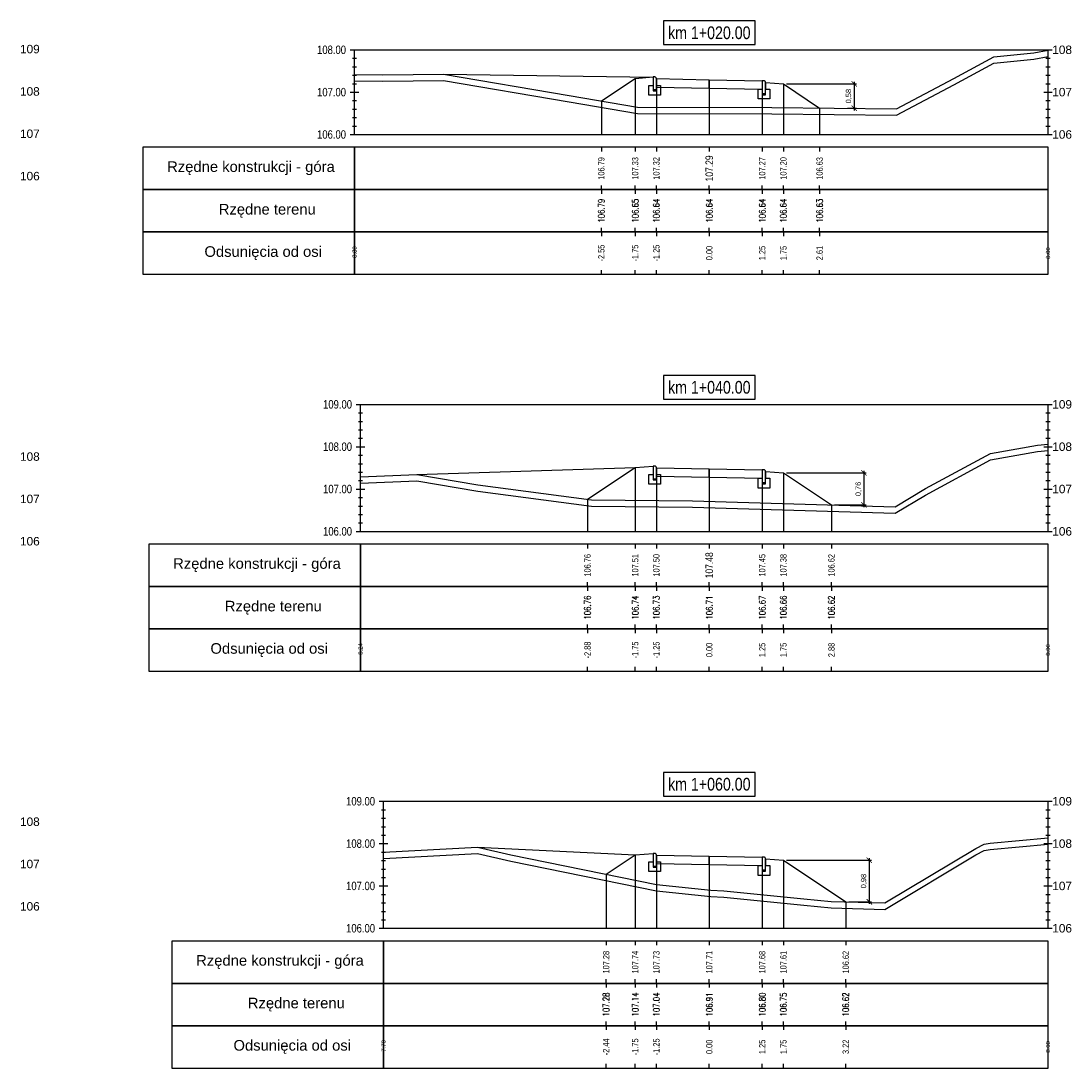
# Model space of a CAD drawing. Extents: x 7537626 to 7538805, y 5722894 to 5725486.
# Tile 51 of 90: x 7538356 to 7538381, y 5725456 to 5725481. Entities that reach past the tile are written whole.
import ezdxf

# ---------------------------------------------------------------- set-up
doc = ezdxf.new("R2010")
doc.units = 0
doc.header["$PDMODE"] = 35
doc.header["$PDSIZE"] = 0.3
for name, color, linetype in [('C-DROGI-PROFILE', 7, 'Continuous'), ('C-DROGI-PROFILE-ETYKIETY', 7, 'Continuous'), ('C-DROGI-PRZEKROJE-ETYKIETY', 7, 'Continuous'), ('C-POPRZECZKA-przekrój', 2, 'Continuous'), ('C-POPRZECZKA-widok', 1, 'Continuous')]:
    doc.layers.add(name, color=color, linetype=linetype)
for name, color, linetype, true_color in [('C-humus', 7, 'Continuous', 0x003df5), ('C-Teren', 7, 'Continuous', 0x005716), ('poprzeczki', 7, 'Continuous', 0x0000d6)]:
    doc.layers.add(name, color=color, linetype=linetype, true_color=true_color)
doc.styles.add('2mm08', font='arial.ttf', dxfattribs={"width": 0.8})
doc.styles.add('opis_50', font='arial.ttf', dxfattribs={"height": 0.125})
doc.styles.get("Standard").update_dxf_attribs({"font": 'arial.ttf'})
doc.dimstyles.new('OPIS_50', dxfattribs={"dimscale": 0.5, "dimtxt": 0.125, "dimasz": 0.25, "dimexe": 0.1, "dimexo": 0.15, "dimgap": 0.1, "dimtad": 1, "dimzin": 0, "dimtxsty": 'opis_50', "dimblk": 'ARCHTICK', "dimcen": 0.15, "dimdle": 0.1, "dimaunit": 2, "dimadec": 4, "dimazin": 0, "dimtfac": 1, "dimtmove": 0, "dimatfit": 3, "dimfxl": 1, "dimarcsym": 0})

# ---------------------------------------------------------------- blocks, each defined once
blk = doc.blocks.new('_ArchTick')
at = {"color": 0, "linetype": 'ByBlock', "const_width": 0.15}
blk.add_lwpolyline([(-0.5, -0.5), (0.5, 0.5)], dxfattribs=at)
blk = doc.blocks.new('*D87')
at = {"layer": 'Defpoints', "color": 0, "transparency": 16777216}
for p in [(7538374.261, 5725479.231), (7538375.698, 5725478.655), (7538375.935, 5725478.655)]:
    blk.add_point(p, dxfattribs=at)
at = {"layer": 'poprzeczki', "color": 0, "lineweight": -2, "transparency": 16777216}
for p, q in [((7538374.336, 5725479.231), (7538375.985, 5725479.231)), ((7538375.935, 5725479.281), (7538375.935, 5725478.605)), ((7538375.773, 5725478.655), (7538375.985, 5725478.655))]:
    blk.add_line(p, q, dxfattribs=at)
at = {"layer": 'poprzeczki', "color": 0, "lineweight": -2, "transparency": 16777216, "xscale": 0.125, "yscale": 0.125, "zscale": 0.125}
for p, rotation in [((7538375.935, 5725479.231), 90), ((7538375.935, 5725478.655), 270)]:
    blk.add_blockref('_ArchTick', p, dxfattribs=dict(at, rotation=rotation))
at = {"layer": 'poprzeczki', "color": 0, "transparency": 16777216, "insert": (7538375.809, 5725478.943), "char_height": 0.125, "attachment_point": 5, "rotation": 90, "style": 'opis_50'}
blk.add_mtext('0,58', dxfattribs=at)
blk = doc.blocks.new('*D88')
at = {"layer": 'Defpoints', "color": 0, "transparency": 16777216}
for p in [(7538374.261, 5725470.042), (7538375.396, 5725469.286), (7538376.164, 5725469.286)]:
    blk.add_point(p, dxfattribs=at)
at = {"layer": 'poprzeczki', "color": 0, "lineweight": -2, "transparency": 16777216}
for p, q in [((7538374.336, 5725470.042), (7538376.214, 5725470.042)), ((7538376.164, 5725470.092), (7538376.164, 5725469.236)), ((7538375.471, 5725469.286), (7538376.214, 5725469.286))]:
    blk.add_line(p, q, dxfattribs=at)
at = {"layer": 'poprzeczki', "color": 0, "lineweight": -2, "transparency": 16777216, "xscale": 0.125, "yscale": 0.125, "zscale": 0.125}
for p, rotation in [((7538376.164, 5725470.042), 90), ((7538376.164, 5725469.286), 270)]:
    blk.add_blockref('_ArchTick', p, dxfattribs=dict(at, rotation=rotation))
at = {"layer": 'poprzeczki', "color": 0, "transparency": 16777216, "insert": (7538376.038, 5725469.664), "char_height": 0.125, "attachment_point": 5, "rotation": 90, "style": 'opis_50'}
blk.add_mtext('0,76', dxfattribs=at)
blk = doc.blocks.new('*D89')
at = {"layer": 'Defpoints', "color": 0, "transparency": 16777216}
for p in [(7538374.261, 5725460.893), (7538375.734, 5725459.911), (7538376.29, 5725459.911)]:
    blk.add_point(p, dxfattribs=at)
at = {"layer": 'poprzeczki', "color": 0, "lineweight": -2, "transparency": 16777216}
for p, q in [((7538374.336, 5725460.893), (7538376.34, 5725460.893)), ((7538376.29, 5725460.943), (7538376.29, 5725459.861)), ((7538375.809, 5725459.911), (7538376.34, 5725459.911))]:
    blk.add_line(p, q, dxfattribs=at)
at = {"layer": 'poprzeczki', "color": 0, "lineweight": -2, "transparency": 16777216, "xscale": 0.125, "yscale": 0.125, "zscale": 0.125}
for p, rotation in [((7538376.29, 5725460.893), 90), ((7538376.29, 5725459.911), 270)]:
    blk.add_blockref('_ArchTick', p, dxfattribs=dict(at, rotation=rotation))
at = {"layer": 'poprzeczki', "color": 0, "transparency": 16777216, "insert": (7538376.165, 5725460.402), "char_height": 0.125, "attachment_point": 5, "rotation": 90, "style": 'opis_50'}
blk.add_mtext('0,98', dxfattribs=at)

msp = doc.modelspace()

# ---------------------------------------------------------------- linework, layer by layer
at = {"layer": 'C-DROGI-PROFILE', "color": 7, "linetype": 'Continuous', "lineweight": -3}
for p, q in [((7538369.961, 5725477.736), (7538369.961, 5725477.636)), ((7538370.761, 5725477.736), (7538370.761, 5725477.636)), ((7538371.261, 5725477.736), (7538371.261, 5725477.636)), ((7538372.511, 5725477.736), (7538372.511, 5725477.636)), ((7538373.761, 5725477.736), (7538373.761, 5725477.636)), ((7538374.261, 5725477.736), (7538374.261, 5725477.636)), ((7538375.117, 5725477.736), (7538375.117, 5725477.636)), ((7538369.961, 5725476.736), (7538369.961, 5725476.836)), ((7538369.961, 5725476.736), (7538369.961, 5725476.636)), ((7538370.761, 5725476.736), (7538370.761, 5725476.836)), ((7538370.761, 5725476.736), (7538370.761, 5725476.636)), ((7538371.261, 5725476.736), (7538371.261, 5725476.836)), ((7538371.261, 5725476.736), (7538371.261, 5725476.636)), ((7538372.511, 5725476.736), (7538372.511, 5725476.836)), ((7538372.511, 5725476.736), (7538372.511, 5725476.636)), ((7538373.761, 5725476.736), (7538373.761, 5725476.836)), ((7538373.761, 5725476.736), (7538373.761, 5725476.636)), ((7538374.261, 5725476.736), (7538374.261, 5725476.836)), ((7538374.261, 5725476.736), (7538374.261, 5725476.636)), ((7538375.117, 5725476.736), (7538375.117, 5725476.836)), ((7538375.117, 5725476.736), (7538375.117, 5725476.636)), ((7538369.961, 5725475.736), (7538369.961, 5725475.836)), ((7538369.961, 5725475.736), (7538369.961, 5725475.636)), ((7538370.761, 5725475.736), (7538370.761, 5725475.836)), ((7538370.761, 5725475.736), (7538370.761, 5725475.636)), ((7538371.261, 5725475.736), (7538371.261, 5725475.836)), ((7538371.261, 5725475.736), (7538371.261, 5725475.636)), ((7538372.511, 5725475.736), (7538372.511, 5725475.836)), ((7538372.511, 5725475.736), (7538372.511, 5725475.636)), ((7538373.761, 5725475.736), (7538373.761, 5725475.836)), ((7538373.761, 5725475.736), (7538373.761, 5725475.636)), ((7538374.261, 5725475.736), (7538374.261, 5725475.836)), ((7538374.261, 5725475.736), (7538374.261, 5725475.636)), ((7538375.117, 5725475.736), (7538375.117, 5725475.836)), ((7538375.117, 5725475.736), (7538375.117, 5725475.636)), ((7538369.961, 5725474.736), (7538369.961, 5725474.836)), ((7538370.761, 5725474.736), (7538370.761, 5725474.836)), ((7538371.261, 5725474.736), (7538371.261, 5725474.836)), ((7538372.511, 5725474.736), (7538372.511, 5725474.836)), ((7538373.761, 5725474.736), (7538373.761, 5725474.836)), ((7538374.261, 5725474.736), (7538374.261, 5725474.836)), ((7538375.117, 5725474.736), (7538375.117, 5725474.836)), ((7538369.634, 5725468.361), (7538369.634, 5725468.261)), ((7538370.761, 5725468.361), (7538370.761, 5725468.261)), ((7538371.261, 5725468.361), (7538371.261, 5725468.261)), ((7538372.511, 5725468.361), (7538372.511, 5725468.261)), ((7538373.761, 5725468.361), (7538373.761, 5725468.261)), ((7538374.261, 5725468.361), (7538374.261, 5725468.261)), ((7538375.396, 5725468.361), (7538375.396, 5725468.261)), ((7538369.634, 5725467.361), (7538369.634, 5725467.461)), ((7538369.634, 5725467.361), (7538369.634, 5725467.261)), ((7538370.761, 5725467.361), (7538370.761, 5725467.461)), ((7538370.761, 5725467.361), (7538370.761, 5725467.261)), ((7538371.261, 5725467.361), (7538371.261, 5725467.461)), ((7538371.261, 5725467.361), (7538371.261, 5725467.261)), ((7538372.511, 5725467.361), (7538372.511, 5725467.461)), ((7538372.511, 5725467.361), (7538372.511, 5725467.261)), ((7538373.761, 5725467.361), (7538373.761, 5725467.461)), ((7538373.761, 5725467.361), (7538373.761, 5725467.261)), ((7538374.261, 5725467.361), (7538374.261, 5725467.461)), ((7538374.261, 5725467.361), (7538374.261, 5725467.261)), ((7538375.396, 5725467.361), (7538375.396, 5725467.461)), ((7538375.396, 5725467.361), (7538375.396, 5725467.261)), ((7538369.634, 5725466.361), (7538369.634, 5725466.461)), ((7538369.634, 5725466.361), (7538369.634, 5725466.261)), ((7538370.761, 5725466.361), (7538370.761, 5725466.461)), ((7538370.761, 5725466.361), (7538370.761, 5725466.261)), ((7538371.261, 5725466.361), (7538371.261, 5725466.461)), ((7538371.261, 5725466.361), (7538371.261, 5725466.261)), ((7538372.511, 5725466.361), (7538372.511, 5725466.461)), ((7538372.511, 5725466.361), (7538372.511, 5725466.261)), ((7538373.761, 5725466.361), (7538373.761, 5725466.461)), ((7538373.761, 5725466.361), (7538373.761, 5725466.261)), ((7538374.261, 5725466.361), (7538374.261, 5725466.461)), ((7538374.261, 5725466.361), (7538374.261, 5725466.261)), ((7538375.396, 5725466.361), (7538375.396, 5725466.461)), ((7538375.396, 5725466.361), (7538375.396, 5725466.261)), ((7538369.634, 5725465.361), (7538369.634, 5725465.461)), ((7538370.761, 5725465.361), (7538370.761, 5725465.461)), ((7538371.261, 5725465.361), (7538371.261, 5725465.461)), ((7538372.511, 5725465.361), (7538372.511, 5725465.461)), ((7538373.761, 5725465.361), (7538373.761, 5725465.461)), ((7538374.261, 5725465.361), (7538374.261, 5725465.461)), ((7538375.396, 5725465.361), (7538375.396, 5725465.461)), ((7538370.074, 5725458.986), (7538370.074, 5725458.886)), ((7538370.761, 5725458.986), (7538370.761, 5725458.886)), ((7538371.261, 5725458.986), (7538371.261, 5725458.886)), ((7538372.511, 5725458.986), (7538372.511, 5725458.886)), ((7538373.761, 5725458.986), (7538373.761, 5725458.886)), ((7538374.261, 5725458.986), (7538374.261, 5725458.886)), ((7538375.734, 5725458.986), (7538375.734, 5725458.886)), ((7538370.074, 5725457.986), (7538370.074, 5725458.086)), ((7538370.761, 5725457.986), (7538370.761, 5725458.086)), ((7538371.261, 5725457.986), (7538371.261, 5725458.086)), ((7538372.511, 5725457.986), (7538372.511, 5725458.086)), ((7538373.761, 5725457.986), (7538373.761, 5725458.086)), ((7538374.261, 5725457.986), (7538374.261, 5725458.086)), ((7538375.734, 5725457.986), (7538375.734, 5725458.086)), ((7538370.074, 5725457.986), (7538370.074, 5725457.886)), ((7538370.761, 5725457.986), (7538370.761, 5725457.886)), ((7538371.261, 5725457.986), (7538371.261, 5725457.886)), ((7538372.511, 5725457.986), (7538372.511, 5725457.886)), ((7538373.761, 5725457.986), (7538373.761, 5725457.886)), ((7538374.261, 5725457.986), (7538374.261, 5725457.886)), ((7538375.734, 5725457.986), (7538375.734, 5725457.886)), ((7538370.074, 5725456.986), (7538370.074, 5725457.086)), ((7538370.761, 5725456.986), (7538370.761, 5725457.086)), ((7538371.261, 5725456.986), (7538371.261, 5725457.086)), ((7538372.511, 5725456.986), (7538372.511, 5725457.086)), ((7538373.761, 5725456.986), (7538373.761, 5725457.086)), ((7538374.261, 5725456.986), (7538374.261, 5725457.086)), ((7538375.734, 5725456.986), (7538375.734, 5725457.086)), ((7538370.074, 5725456.986), (7538370.074, 5725456.886)), ((7538370.761, 5725456.986), (7538370.761, 5725456.886)), ((7538371.261, 5725456.986), (7538371.261, 5725456.886)), ((7538372.511, 5725456.986), (7538372.511, 5725456.886)), ((7538373.761, 5725456.986), (7538373.761, 5725456.886)), ((7538374.261, 5725456.986), (7538374.261, 5725456.886)), ((7538375.734, 5725456.986), (7538375.734, 5725456.886)), ((7538370.074, 5725455.986), (7538370.074, 5725456.086)), ((7538370.761, 5725455.986), (7538370.761, 5725456.086)), ((7538371.261, 5725455.986), (7538371.261, 5725456.086)), ((7538372.511, 5725455.986), (7538372.511, 5725456.086)), ((7538373.761, 5725455.986), (7538373.761, 5725456.086)), ((7538374.261, 5725455.986), (7538374.261, 5725456.086)), ((7538375.734, 5725455.986), (7538375.734, 5725456.086))]:
    msp.add_line(p, q, dxfattribs=at)
at = {"layer": 'C-DROGI-PROFILE', "color": 1, "linetype": 'Continuous', "lineweight": -3}
for points in [[(7538364.13, 5725476.736), (7538364.13, 5725477.736), (7538359.13, 5725477.736), (7538359.13, 5725476.736)], [(7538364.13, 5725476.736), (7538380.511, 5725476.736), (7538380.511, 5725477.736), (7538364.13, 5725477.736)], [(7538364.13, 5725475.736), (7538364.13, 5725476.736), (7538359.13, 5725476.736), (7538359.13, 5725475.736)], [(7538364.13, 5725475.736), (7538380.511, 5725475.736), (7538380.511, 5725476.736), (7538364.13, 5725476.736)], [(7538364.13, 5725474.736), (7538364.13, 5725475.736), (7538359.13, 5725475.736), (7538359.13, 5725474.736)], [(7538364.13, 5725474.736), (7538380.511, 5725474.736), (7538380.511, 5725475.736), (7538364.13, 5725475.736)], [(7538364.272, 5725467.361), (7538364.272, 5725468.361), (7538359.272, 5725468.361), (7538359.272, 5725467.361)], [(7538364.272, 5725467.361), (7538380.511, 5725467.361), (7538380.511, 5725468.361), (7538364.272, 5725468.361)], [(7538364.272, 5725466.361), (7538364.272, 5725467.361), (7538359.272, 5725467.361), (7538359.272, 5725466.361)], [(7538364.272, 5725466.361), (7538380.511, 5725466.361), (7538380.511, 5725467.361), (7538364.272, 5725467.361)], [(7538364.272, 5725465.361), (7538364.272, 5725466.361), (7538359.272, 5725466.361), (7538359.272, 5725465.361)], [(7538364.272, 5725465.361), (7538380.511, 5725465.361), (7538380.511, 5725466.361), (7538364.272, 5725466.361)], [(7538364.816, 5725457.986), (7538364.816, 5725458.986), (7538359.816, 5725458.986), (7538359.816, 5725457.986)], [(7538364.816, 5725457.986), (7538380.511, 5725457.986), (7538380.511, 5725458.986), (7538364.816, 5725458.986)], [(7538364.816, 5725456.986), (7538364.816, 5725457.986), (7538359.816, 5725457.986), (7538359.816, 5725456.986)], [(7538364.816, 5725456.986), (7538380.511, 5725456.986), (7538380.511, 5725457.986), (7538364.816, 5725457.986)], [(7538364.816, 5725455.986), (7538364.816, 5725456.986), (7538359.816, 5725456.986), (7538359.816, 5725455.986)], [(7538364.816, 5725455.986), (7538380.511, 5725455.986), (7538380.511, 5725456.986), (7538364.816, 5725456.986)]]:
    msp.add_3dface(points, dxfattribs=at)
at = {"layer": 'C-DROGI-PRZEKROJE-ETYKIETY', "color": 1, "linetype": 'Continuous', "lineweight": -3}
for p, q in [((7538370.761, 5725479.362), (7538370.761, 5725478.036)), ((7538371.261, 5725479.356), (7538371.261, 5725478.036)), ((7538372.511, 5725479.331), (7538372.511, 5725478.036)), ((7538373.761, 5725479.306), (7538373.761, 5725478.036)), ((7538374.261, 5725479.232), (7538374.261, 5725478.036)), ((7538369.961, 5725478.829), (7538369.961, 5725478.036)), ((7538375.117, 5725478.662), (7538375.117, 5725478.036)), ((7538370.761, 5725470.172), (7538370.761, 5725468.661)), ((7538371.261, 5725470.166), (7538371.261, 5725468.661)), ((7538372.511, 5725470.141), (7538372.511, 5725468.661)), ((7538373.761, 5725470.116), (7538373.761, 5725468.661)), ((7538374.261, 5725470.042), (7538374.261, 5725468.661)), ((7538369.634, 5725469.421), (7538369.634, 5725468.661)), ((7538375.396, 5725469.286), (7538375.396, 5725468.661)), ((7538370.761, 5725461.023), (7538370.761, 5725459.286)), ((7538371.261, 5725461.017), (7538371.261, 5725459.286)), ((7538372.511, 5725460.992), (7538372.511, 5725459.286)), ((7538373.761, 5725460.967), (7538373.761, 5725459.286)), ((7538374.261, 5725460.893), (7538374.261, 5725459.286)), ((7538370.074, 5725460.565), (7538370.074, 5725459.286)), ((7538375.734, 5725459.911), (7538375.734, 5725459.286))]:
    msp.add_line(p, q, dxfattribs=at)
at = {"layer": 'C-humus'}
for p, q in [((7538380.172, 5725479.817), (7538380.511, 5725479.877)), ((7538378.283, 5725479.209), (7538379.233, 5725479.725)), ((7538379.233, 5725479.725), (7538380.172, 5725479.817)), ((7538364.13, 5725479.302), (7538364.799, 5725479.298)), ((7538364.799, 5725479.298), (7538366.233, 5725479.309)), ((7538366.233, 5725479.309), (7538369.201, 5725478.809)), ((7538376.931, 5725478.49), (7538378.283, 5725479.209)), ((7538369.201, 5725478.809), (7538370.818, 5725478.531)), ((7538370.818, 5725478.531), (7538373.986, 5725478.525)), ((7538373.986, 5725478.525), (7538376.931, 5725478.49)), ((7538379.154, 5725470.355), (7538380.265, 5725470.549)), ((7538380.265, 5725470.549), (7538380.511, 5725470.571)), ((7538377.62, 5725469.521), (7538379.154, 5725470.355)), ((7538364.272, 5725469.799), (7538365.601, 5725469.858)), ((7538365.601, 5725469.858), (7538367.047, 5725469.614)), ((7538367.047, 5725469.614), (7538369.731, 5725469.258)), ((7538376.902, 5725469.091), (7538377.62, 5725469.521)), ((7538369.731, 5725469.258), (7538372.112, 5725469.234)), ((7538372.112, 5725469.234), (7538376.902, 5725469.091)), ((7538379.141, 5725461.15), (7538380.511, 5725461.274)), ((7538364.816, 5725460.933), (7538367.033, 5725461.053)), ((7538367.033, 5725461.053), (7538367.82, 5725460.871)), ((7538376.66, 5725459.734), (7538378.807, 5725461.02)), ((7538378.807, 5725461.02), (7538379.001, 5725461.126)), ((7538379.001, 5725461.126), (7538379.141, 5725461.15)), ((7538367.82, 5725460.871), (7538371.267, 5725460.174)), ((7538371.267, 5725460.174), (7538372.55, 5725460.038)), ((7538372.55, 5725460.038), (7538372.855, 5725460.022)), ((7538372.855, 5725460.022), (7538374.742, 5725459.836)), ((7538374.742, 5725459.836), (7538375.389, 5725459.772)), ((7538375.389, 5725459.772), (7538376.66, 5725459.734))]:
    msp.add_line(p, q, dxfattribs=at)
at = {"layer": 'C-POPRZECZKA-przekrój', "color": 2, "linetype": 'Continuous', "lineweight": -3}
for p, q in [((7538370.761, 5725479.362), (7538371.181, 5725479.396)), ((7538371.221, 5725479.396), (7538371.181, 5725479.396)), ((7538371.181, 5725479.396), (7538371.181, 5725479.066)), ((7538371.227, 5725479.395), (7538371.221, 5725479.396)), ((7538371.235, 5725479.393), (7538371.227, 5725479.395)), ((7538371.243, 5725479.389), (7538371.235, 5725479.393)), ((7538371.249, 5725479.384), (7538371.243, 5725479.389)), ((7538371.254, 5725479.379), (7538371.249, 5725479.384)), ((7538371.258, 5725479.371), (7538371.254, 5725479.379)), ((7538371.26, 5725479.363), (7538371.258, 5725479.371)), ((7538369.961, 5725478.829), (7538370.761, 5725479.362)), ((7538371.081, 5725478.966), (7538371.081, 5725479.196)), ((7538371.081, 5725479.196), (7538371.181, 5725479.196)), ((7538371.181, 5725479.196), (7538371.181, 5725479.096)), ((7538371.261, 5725479.356), (7538371.26, 5725479.363)), ((7538371.261, 5725479.356), (7538372.511, 5725479.331)), ((7538371.261, 5725479.356), (7538371.262, 5725479.156)), ((7538371.261, 5725479.066), (7538371.261, 5725479.356)), ((7538371.261, 5725479.356), (7538371.261, 5725479.196)), ((7538371.261, 5725479.196), (7538371.361, 5725479.196)), ((7538371.262, 5725479.156), (7538372.511, 5725479.131)), ((7538371.361, 5725479.196), (7538371.361, 5725478.966)), ((7538372.511, 5725479.131), (7538372.511, 5725479.331)), ((7538372.511, 5725479.331), (7538373.761, 5725479.306)), ((7538372.511, 5725479.131), (7538373.76, 5725479.106)), ((7538373.761, 5725479.306), (7538373.76, 5725479.106)), ((7538373.801, 5725479.306), (7538373.761, 5725479.306)), ((7538373.761, 5725479.306), (7538373.761, 5725478.976)), ((7538373.807, 5725479.305), (7538373.801, 5725479.306)), ((7538373.815, 5725479.303), (7538373.807, 5725479.305)), ((7538373.823, 5725479.299), (7538373.815, 5725479.303)), ((7538373.829, 5725479.294), (7538373.823, 5725479.299)), ((7538373.834, 5725479.289), (7538373.829, 5725479.294)), ((7538373.838, 5725479.281), (7538373.834, 5725479.289)), ((7538373.84, 5725479.273), (7538373.838, 5725479.281)), ((7538373.841, 5725479.266), (7538373.84, 5725479.273)), ((7538373.841, 5725478.976), (7538373.841, 5725479.266)), ((7538373.841, 5725479.266), (7538373.841, 5725479.106)), ((7538373.841, 5725479.266), (7538374.261, 5725479.232)), ((7538374.261, 5725479.232), (7538375.117, 5725478.662)), ((7538371.361, 5725478.966), (7538371.081, 5725478.966)), ((7538371.181, 5725479.096), (7538371.261, 5725479.096)), ((7538371.181, 5725479.066), (7538371.261, 5725479.066)), ((7538373.661, 5725478.876), (7538373.661, 5725479.106)), ((7538373.661, 5725479.106), (7538373.761, 5725479.106)), ((7538373.941, 5725478.876), (7538373.661, 5725478.876)), ((7538373.761, 5725479.106), (7538373.761, 5725479.006)), ((7538373.761, 5725479.006), (7538373.841, 5725479.006)), ((7538373.761, 5725478.976), (7538373.841, 5725478.976)), ((7538373.841, 5725479.106), (7538373.941, 5725479.106)), ((7538373.941, 5725479.106), (7538373.941, 5725478.876)), ((7538370.761, 5725470.172), (7538371.181, 5725470.206)), ((7538371.221, 5725470.206), (7538371.181, 5725470.206)), ((7538371.181, 5725470.206), (7538371.181, 5725469.876)), ((7538371.227, 5725470.205), (7538371.221, 5725470.206)), ((7538371.235, 5725470.203), (7538371.227, 5725470.205)), ((7538371.243, 5725470.199), (7538371.235, 5725470.203)), ((7538371.249, 5725470.194), (7538371.243, 5725470.199)), ((7538371.254, 5725470.189), (7538371.249, 5725470.194)), ((7538369.634, 5725469.421), (7538370.761, 5725470.172)), ((7538371.081, 5725469.776), (7538371.081, 5725470.006)), ((7538371.081, 5725470.006), (7538371.181, 5725470.006)), ((7538371.181, 5725470.006), (7538371.181, 5725469.906)), ((7538371.258, 5725470.181), (7538371.254, 5725470.189)), ((7538371.26, 5725470.173), (7538371.258, 5725470.181)), ((7538371.261, 5725470.166), (7538371.26, 5725470.173)), ((7538371.261, 5725470.166), (7538372.511, 5725470.141)), ((7538371.261, 5725470.166), (7538371.262, 5725469.966)), ((7538371.261, 5725469.876), (7538371.261, 5725470.166)), ((7538371.261, 5725470.166), (7538371.261, 5725470.006)), ((7538371.261, 5725470.006), (7538371.361, 5725470.006)), ((7538371.262, 5725469.966), (7538372.511, 5725469.941)), ((7538371.361, 5725470.006), (7538371.361, 5725469.776)), ((7538372.511, 5725469.941), (7538372.511, 5725470.141)), ((7538372.511, 5725470.141), (7538373.761, 5725470.116)), ((7538373.761, 5725470.116), (7538373.76, 5725469.916)), ((7538373.801, 5725470.116), (7538373.761, 5725470.116)), ((7538373.761, 5725470.116), (7538373.761, 5725469.786)), ((7538373.807, 5725470.115), (7538373.801, 5725470.116)), ((7538373.815, 5725470.113), (7538373.807, 5725470.115)), ((7538373.823, 5725470.109), (7538373.815, 5725470.113)), ((7538373.829, 5725470.104), (7538373.823, 5725470.109)), ((7538373.834, 5725470.099), (7538373.829, 5725470.104)), ((7538373.838, 5725470.091), (7538373.834, 5725470.099)), ((7538373.84, 5725470.083), (7538373.838, 5725470.091)), ((7538373.841, 5725470.076), (7538373.84, 5725470.083)), ((7538373.841, 5725469.786), (7538373.841, 5725470.076)), ((7538373.841, 5725470.076), (7538373.841, 5725469.916)), ((7538373.841, 5725470.076), (7538374.261, 5725470.042)), ((7538374.261, 5725470.042), (7538375.396, 5725469.286)), ((7538371.361, 5725469.776), (7538371.081, 5725469.776)), ((7538371.181, 5725469.906), (7538371.261, 5725469.906)), ((7538371.181, 5725469.876), (7538371.261, 5725469.876)), ((7538372.511, 5725469.941), (7538373.76, 5725469.916)), ((7538373.661, 5725469.686), (7538373.661, 5725469.916)), ((7538373.661, 5725469.916), (7538373.761, 5725469.916)), ((7538373.761, 5725469.916), (7538373.761, 5725469.816)), ((7538373.761, 5725469.816), (7538373.841, 5725469.816)), ((7538373.761, 5725469.786), (7538373.841, 5725469.786)), ((7538373.841, 5725469.916), (7538373.941, 5725469.916)), ((7538373.941, 5725469.916), (7538373.941, 5725469.686)), ((7538373.941, 5725469.686), (7538373.661, 5725469.686)), ((7538370.074, 5725460.565), (7538370.761, 5725461.023)), ((7538370.761, 5725461.023), (7538371.181, 5725461.057)), ((7538371.221, 5725461.057), (7538371.181, 5725461.057)), ((7538371.181, 5725461.057), (7538371.181, 5725460.727)), ((7538371.227, 5725461.056), (7538371.221, 5725461.057)), ((7538371.235, 5725461.054), (7538371.227, 5725461.056)), ((7538371.243, 5725461.05), (7538371.235, 5725461.054)), ((7538371.249, 5725461.045), (7538371.243, 5725461.05)), ((7538371.254, 5725461.04), (7538371.249, 5725461.045)), ((7538371.258, 5725461.032), (7538371.254, 5725461.04)), ((7538371.26, 5725461.024), (7538371.258, 5725461.032)), ((7538371.261, 5725461.017), (7538371.26, 5725461.024)), ((7538371.081, 5725460.627), (7538371.081, 5725460.857)), ((7538371.081, 5725460.857), (7538371.181, 5725460.857)), ((7538371.181, 5725460.857), (7538371.181, 5725460.757)), ((7538371.261, 5725461.017), (7538372.511, 5725460.992)), ((7538371.261, 5725461.017), (7538371.262, 5725460.817)), ((7538371.261, 5725460.727), (7538371.261, 5725461.017)), ((7538371.261, 5725461.017), (7538371.261, 5725460.857)), ((7538371.261, 5725460.857), (7538371.361, 5725460.857)), ((7538371.262, 5725460.817), (7538372.511, 5725460.792)), ((7538371.361, 5725460.857), (7538371.361, 5725460.627)), ((7538372.511, 5725460.792), (7538372.511, 5725460.992)), ((7538372.511, 5725460.992), (7538373.761, 5725460.967)), ((7538372.511, 5725460.792), (7538373.76, 5725460.767)), ((7538373.761, 5725460.967), (7538373.76, 5725460.767)), ((7538373.801, 5725460.967), (7538373.761, 5725460.967)), ((7538373.761, 5725460.967), (7538373.761, 5725460.637)), ((7538373.807, 5725460.966), (7538373.801, 5725460.967)), ((7538373.815, 5725460.964), (7538373.807, 5725460.966)), ((7538373.823, 5725460.96), (7538373.815, 5725460.964)), ((7538373.829, 5725460.955), (7538373.823, 5725460.96)), ((7538373.834, 5725460.95), (7538373.829, 5725460.955)), ((7538373.838, 5725460.942), (7538373.834, 5725460.95)), ((7538373.84, 5725460.934), (7538373.838, 5725460.942)), ((7538373.841, 5725460.927), (7538373.84, 5725460.934)), ((7538373.841, 5725460.637), (7538373.841, 5725460.927)), ((7538373.841, 5725460.927), (7538373.841, 5725460.767)), ((7538373.841, 5725460.927), (7538374.261, 5725460.893)), ((7538374.261, 5725460.893), (7538375.734, 5725459.911)), ((7538371.361, 5725460.627), (7538371.081, 5725460.627)), ((7538371.181, 5725460.757), (7538371.261, 5725460.757)), ((7538371.181, 5725460.727), (7538371.261, 5725460.727)), ((7538373.661, 5725460.537), (7538373.661, 5725460.767)), ((7538373.661, 5725460.767), (7538373.761, 5725460.767)), ((7538373.941, 5725460.537), (7538373.661, 5725460.537)), ((7538373.761, 5725460.767), (7538373.761, 5725460.667)), ((7538373.761, 5725460.667), (7538373.841, 5725460.667)), ((7538373.761, 5725460.637), (7538373.841, 5725460.637)), ((7538373.841, 5725460.767), (7538373.941, 5725460.767)), ((7538373.941, 5725460.767), (7538373.941, 5725460.537))]:
    msp.add_line(p, q, dxfattribs=at)
for points in [[(7538366.233, 5725479.459), (7538371.181, 5725479.394)], [(7538365.601, 5725470.008), (7538370.761, 5725470.172)], [(7538367.033, 5725461.203), (7538370.761, 5725461.023)]]:
    msp.add_lwpolyline(points, dxfattribs=at)
at = {"layer": 'C-POPRZECZKA-widok', "color": 1, "linetype": 'Continuous', "lineweight": -3}
for p, q in [((7538364.03, 5725480.036), (7538380.611, 5725480.036)), ((7538364.13, 5725478.036), (7538364.13, 5725480.036)), ((7538380.511, 5725478.036), (7538380.511, 5725480.036)), ((7538364.08, 5725479.836), (7538364.18, 5725479.836)), ((7538364.08, 5725479.636), (7538364.18, 5725479.636)), ((7538380.461, 5725479.836), (7538380.561, 5725479.836)), ((7538380.461, 5725479.636), (7538380.561, 5725479.636)), ((7538364.08, 5725479.436), (7538364.18, 5725479.436)), ((7538380.461, 5725479.436), (7538380.561, 5725479.436)), ((7538364.08, 5725479.236), (7538364.18, 5725479.236)), ((7538380.461, 5725479.236), (7538380.561, 5725479.236)), ((7538364.03, 5725479.036), (7538364.23, 5725479.036)), ((7538364.08, 5725479.036), (7538364.18, 5725479.036)), ((7538380.411, 5725479.036), (7538380.611, 5725479.036)), ((7538380.461, 5725479.036), (7538380.561, 5725479.036)), ((7538364.08, 5725478.836), (7538364.18, 5725478.836)), ((7538364.08, 5725478.636), (7538364.18, 5725478.636)), ((7538380.461, 5725478.836), (7538380.561, 5725478.836)), ((7538380.461, 5725478.636), (7538380.561, 5725478.636)), ((7538364.08, 5725478.436), (7538364.18, 5725478.436)), ((7538380.461, 5725478.436), (7538380.561, 5725478.436)), ((7538364.08, 5725478.236), (7538364.18, 5725478.236)), ((7538380.461, 5725478.236), (7538380.561, 5725478.236)), ((7538364.03, 5725478.036), (7538380.611, 5725478.036)), ((7538364.172, 5725471.661), (7538380.611, 5725471.661)), ((7538364.222, 5725471.461), (7538364.322, 5725471.461)), ((7538364.272, 5725468.661), (7538364.272, 5725471.661)), ((7538380.461, 5725471.461), (7538380.561, 5725471.461)), ((7538380.511, 5725468.661), (7538380.511, 5725471.661)), ((7538364.222, 5725471.261), (7538364.322, 5725471.261)), ((7538380.461, 5725471.261), (7538380.561, 5725471.261)), ((7538364.222, 5725471.061), (7538364.322, 5725471.061)), ((7538380.461, 5725471.061), (7538380.561, 5725471.061)), ((7538364.222, 5725470.861), (7538364.322, 5725470.861)), ((7538380.461, 5725470.861), (7538380.561, 5725470.861)), ((7538364.172, 5725470.661), (7538364.372, 5725470.661)), ((7538364.222, 5725470.661), (7538364.322, 5725470.661)), ((7538364.222, 5725470.461), (7538364.322, 5725470.461)), ((7538380.411, 5725470.661), (7538380.611, 5725470.661)), ((7538380.461, 5725470.661), (7538380.561, 5725470.661)), ((7538380.461, 5725470.461), (7538380.561, 5725470.461)), ((7538364.222, 5725470.261), (7538364.322, 5725470.261)), ((7538380.461, 5725470.261), (7538380.561, 5725470.261)), ((7538364.222, 5725470.061), (7538364.322, 5725470.061)), ((7538380.461, 5725470.061), (7538380.561, 5725470.061)), ((7538364.222, 5725469.861), (7538364.322, 5725469.861)), ((7538380.461, 5725469.861), (7538380.561, 5725469.861)), ((7538364.172, 5725469.661), (7538364.372, 5725469.661)), ((7538364.222, 5725469.661), (7538364.322, 5725469.661)), ((7538364.222, 5725469.461), (7538364.322, 5725469.461)), ((7538380.411, 5725469.661), (7538380.611, 5725469.661)), ((7538380.461, 5725469.661), (7538380.561, 5725469.661)), ((7538380.461, 5725469.461), (7538380.561, 5725469.461)), ((7538364.222, 5725469.261), (7538364.322, 5725469.261)), ((7538380.461, 5725469.261), (7538380.561, 5725469.261)), ((7538364.222, 5725469.061), (7538364.322, 5725469.061)), ((7538380.461, 5725469.061), (7538380.561, 5725469.061)), ((7538364.222, 5725468.861), (7538364.322, 5725468.861)), ((7538380.461, 5725468.861), (7538380.561, 5725468.861)), ((7538364.172, 5725468.661), (7538380.611, 5725468.661)), ((7538364.716, 5725462.286), (7538380.611, 5725462.286)), ((7538364.816, 5725459.286), (7538364.816, 5725462.286)), ((7538380.511, 5725459.286), (7538380.511, 5725462.286)), ((7538364.766, 5725462.086), (7538364.866, 5725462.086)), ((7538380.461, 5725462.086), (7538380.561, 5725462.086)), ((7538364.766, 5725461.886), (7538364.866, 5725461.886)), ((7538380.461, 5725461.886), (7538380.561, 5725461.886)), ((7538364.766, 5725461.686), (7538364.866, 5725461.686)), ((7538380.461, 5725461.686), (7538380.561, 5725461.686)), ((7538364.716, 5725461.286), (7538364.916, 5725461.286)), ((7538364.766, 5725461.486), (7538364.866, 5725461.486)), ((7538364.766, 5725461.286), (7538364.866, 5725461.286)), ((7538380.411, 5725461.286), (7538380.611, 5725461.286)), ((7538380.461, 5725461.486), (7538380.561, 5725461.486)), ((7538380.461, 5725461.286), (7538380.561, 5725461.286)), ((7538364.766, 5725461.086), (7538364.866, 5725461.086)), ((7538380.461, 5725461.086), (7538380.561, 5725461.086)), ((7538364.766, 5725460.886), (7538364.866, 5725460.886)), ((7538380.461, 5725460.886), (7538380.561, 5725460.886)), ((7538364.766, 5725460.686), (7538364.866, 5725460.686)), ((7538380.461, 5725460.686), (7538380.561, 5725460.686)), ((7538364.716, 5725460.286), (7538364.916, 5725460.286)), ((7538364.766, 5725460.486), (7538364.866, 5725460.486)), ((7538364.766, 5725460.286), (7538364.866, 5725460.286)), ((7538380.411, 5725460.286), (7538380.611, 5725460.286)), ((7538380.461, 5725460.486), (7538380.561, 5725460.486)), ((7538380.461, 5725460.286), (7538380.561, 5725460.286)), ((7538364.766, 5725460.086), (7538364.866, 5725460.086)), ((7538380.461, 5725460.086), (7538380.561, 5725460.086)), ((7538364.766, 5725459.886), (7538364.866, 5725459.886)), ((7538380.461, 5725459.886), (7538380.561, 5725459.886)), ((7538364.766, 5725459.686), (7538364.866, 5725459.686)), ((7538380.461, 5725459.686), (7538380.561, 5725459.686)), ((7538364.716, 5725459.286), (7538380.611, 5725459.286)), ((7538364.766, 5725459.486), (7538364.866, 5725459.486)), ((7538380.461, 5725459.486), (7538380.561, 5725459.486))]:
    msp.add_line(p, q, dxfattribs=at)
at = {"layer": 'C-POPRZECZKA-widok', "color": 3, "linetype": 'Continuous', "lineweight": -3}
for points in [[(7538371.431, 5725480.161), (7538373.591, 5725480.161), (7538373.591, 5725480.718), (7538371.431, 5725480.718)], [(7538371.431, 5725471.786), (7538373.591, 5725471.786), (7538373.591, 5725472.343), (7538371.431, 5725472.343)], [(7538371.431, 5725462.411), (7538373.591, 5725462.411), (7538373.591, 5725462.968), (7538371.431, 5725462.968)]]:
    msp.add_3dface(points, dxfattribs=at)
at = {"layer": 'C-Teren'}
for p, q in [((7538378.283, 5725479.359), (7538379.233, 5725479.875)), ((7538379.233, 5725479.875), (7538380.172, 5725479.967)), ((7538380.172, 5725479.967), (7538380.511, 5725480.027)), ((7538364.13, 5725479.452), (7538364.799, 5725479.448)), ((7538364.799, 5725479.448), (7538366.233, 5725479.459)), ((7538366.233, 5725479.459), (7538369.201, 5725478.959)), ((7538376.931, 5725478.64), (7538378.283, 5725479.359)), ((7538369.201, 5725478.959), (7538370.818, 5725478.681)), ((7538370.818, 5725478.681), (7538373.986, 5725478.675)), ((7538373.986, 5725478.675), (7538376.931, 5725478.64)), ((7538379.154, 5725470.505), (7538380.265, 5725470.699)), ((7538380.265, 5725470.699), (7538380.511, 5725470.721)), ((7538377.62, 5725469.671), (7538379.154, 5725470.505)), ((7538364.272, 5725469.949), (7538365.601, 5725470.008)), ((7538365.601, 5725470.008), (7538367.047, 5725469.764)), ((7538367.047, 5725469.764), (7538369.731, 5725469.408)), ((7538376.902, 5725469.241), (7538377.62, 5725469.671)), ((7538369.731, 5725469.408), (7538372.112, 5725469.384)), ((7538372.112, 5725469.384), (7538376.902, 5725469.241)), ((7538378.807, 5725461.17), (7538379.001, 5725461.276)), ((7538379.001, 5725461.276), (7538379.141, 5725461.3)), ((7538379.141, 5725461.3), (7538380.511, 5725461.424)), ((7538364.816, 5725461.083), (7538367.033, 5725461.203)), ((7538367.033, 5725461.203), (7538367.82, 5725461.021)), ((7538367.82, 5725461.021), (7538371.267, 5725460.324)), ((7538376.66, 5725459.884), (7538378.807, 5725461.17)), ((7538371.267, 5725460.324), (7538372.55, 5725460.188)), ((7538372.55, 5725460.188), (7538372.855, 5725460.172)), ((7538372.855, 5725460.172), (7538374.742, 5725459.986)), ((7538374.742, 5725459.986), (7538375.389, 5725459.922)), ((7538375.389, 5725459.922), (7538376.66, 5725459.884))]:
    msp.add_line(p, q, dxfattribs=at)

# ---------------------------------------------------------------- texts
at = {"layer": 'C-DROGI-PROFILE', "color": 2}
for s, p in [('Rzędne konstrukcji - góra', (7538359.705, 5725477.153)), ('Rzędne terenu', (7538360.925, 5725476.147)), ('Odsunięcia od osi', (7538360.586, 5725475.147)), ('Rzędne konstrukcji - góra', (7538359.847, 5725467.778)), ('Rzędne terenu', (7538361.067, 5725466.772)), ('Odsunięcia od osi', (7538360.728, 5725465.772)), ('Rzędne konstrukcji - góra', (7538360.391, 5725458.403)), ('Rzędne terenu', (7538361.611, 5725457.397)), ('Odsunięcia od osi', (7538361.272, 5725456.397))]:
    msp.add_text(s, height=0.25, dxfattribs=at).set_placement(p)
at = {"layer": 'C-DROGI-PROFILE-ETYKIETY', "color": 1, "linetype": 'Continuous', "lineweight": -3, "attachment_point": 5, "rotation": 90, "style": '2mm08'}
for s, insert, char_height in [('106.79', (7538369.961, 5725477.236), 0.15), ('107.33', (7538370.761, 5725477.236), 0.15), ('107.32', (7538371.261, 5725477.236), 0.15), ('107.29', (7538372.511, 5725477.236), 0.18), ('107.27', (7538373.761, 5725477.236), 0.15), ('107.20', (7538374.261, 5725477.236), 0.15), ('106.63', (7538375.117, 5725477.236), 0.15), ('{\\Fsimplex.shx|c238;106.79}', (7538369.961, 5725476.236), 0.15), ('{\\Fsimplex.shx|c238;106.65}', (7538370.761, 5725476.236), 0.15), ('{\\Fsimplex.shx|c238;106.64}', (7538371.261, 5725476.236), 0.15), ('{\\Fsimplex.shx|c238;106.64}', (7538372.511, 5725476.236), 0.15), ('{\\Fsimplex.shx|c238;106.64}', (7538373.761, 5725476.236), 0.15), ('{\\Fsimplex.shx|c238;106.64}', (7538374.261, 5725476.236), 0.15), ('{\\Fsimplex.shx|c238;106.63}', (7538375.117, 5725476.236), 0.15), ('-2.55', (7538369.961, 5725475.236), 0.15), ('-1.75', (7538370.761, 5725475.236), 0.15), ('-1.25', (7538371.261, 5725475.236), 0.15), ('0.00', (7538372.511, 5725475.236), 0.15), ('1.25', (7538373.761, 5725475.236), 0.15), ('1.75', (7538374.261, 5725475.236), 0.15), ('2.61', (7538375.117, 5725475.236), 0.15), ('107.48', (7538372.511, 5725467.861), 0.18), ('106.76', (7538369.634, 5725467.861), 0.15), ('107.51', (7538370.761, 5725467.861), 0.15), ('107.50', (7538371.261, 5725467.861), 0.15), ('107.45', (7538373.761, 5725467.861), 0.15), ('107.38', (7538374.261, 5725467.861), 0.15), ('106.62', (7538375.396, 5725467.861), 0.15), ('{\\Fsimplex.shx|c238;106.76}', (7538369.634, 5725466.861), 0.15), ('{\\Fsimplex.shx|c238;106.74}', (7538370.761, 5725466.861), 0.15), ('{\\Fsimplex.shx|c238;106.73}', (7538371.261, 5725466.861), 0.15), ('{\\Fsimplex.shx|c238;106.71}', (7538372.511, 5725466.861), 0.15), ('{\\Fsimplex.shx|c238;106.67}', (7538373.761, 5725466.861), 0.15), ('{\\Fsimplex.shx|c238;106.66}', (7538374.261, 5725466.861), 0.15), ('{\\Fsimplex.shx|c238;106.62}', (7538375.396, 5725466.861), 0.15), ('-2.88', (7538369.634, 5725465.861), 0.15), ('-1.75', (7538370.761, 5725465.861), 0.15), ('-1.25', (7538371.261, 5725465.861), 0.15), ('0.00', (7538372.511, 5725465.861), 0.15), ('1.25', (7538373.761, 5725465.861), 0.15), ('1.75', (7538374.261, 5725465.861), 0.15), ('2.88', (7538375.396, 5725465.861), 0.15), ('107.28', (7538370.074, 5725458.486), 0.15), ('107.74', (7538370.761, 5725458.486), 0.15), ('107.73', (7538371.261, 5725458.486), 0.15), ('107.71', (7538372.511, 5725458.486), 0.15), ('107.68', (7538373.761, 5725458.486), 0.15), ('107.61', (7538374.261, 5725458.486), 0.15), ('106.62', (7538375.734, 5725458.486), 0.15), ('{\\Fsimplex.shx|c238;107.28}', (7538370.074, 5725457.486), 0.15), ('{\\Fsimplex.shx|c238;107.14}', (7538370.761, 5725457.486), 0.15), ('{\\Fsimplex.shx|c238;107.04}', (7538371.261, 5725457.486), 0.15), ('{\\Fsimplex.shx|c238;106.91}', (7538372.511, 5725457.486), 0.15), ('{\\Fsimplex.shx|c238;106.80}', (7538373.761, 5725457.486), 0.15), ('{\\Fsimplex.shx|c238;106.75}', (7538374.261, 5725457.486), 0.15), ('{\\Fsimplex.shx|c238;106.62}', (7538375.734, 5725457.486), 0.15), ('-2.44', (7538370.074, 5725456.486), 0.15), ('-1.75', (7538370.761, 5725456.486), 0.15), ('-1.25', (7538371.261, 5725456.486), 0.15), ('0.00', (7538372.511, 5725456.486), 0.15), ('1.25', (7538373.761, 5725456.486), 0.15), ('1.75', (7538374.261, 5725456.486), 0.15), ('3.22', (7538375.734, 5725456.486), 0.15)]:
    msp.add_mtext(s, dxfattribs=dict(at, insert=insert, char_height=char_height))
at = {"layer": 'C-DROGI-PROFILE-ETYKIETY', "color": 7, "linetype": 'Continuous', "lineweight": -3, "char_height": 0.1, "attachment_point": 5, "rotation": 90, "style": '2mm08'}
for s, insert in [('-8.38', (7538364.13, 5725475.236)), ('8.00', (7538380.511, 5725475.236)), ('-8.24', (7538364.272, 5725465.861)), ('8.00', (7538380.511, 5725465.861)), ('-7.70', (7538364.816, 5725456.486)), ('8.00', (7538380.511, 5725456.486))]:
    msp.add_mtext(s, dxfattribs=dict(at, insert=insert))
at = {"layer": 'C-POPRZECZKA-widok', "color": 3, "linetype": 'Continuous', "lineweight": -3, "char_height": 0.3, "attachment_point": 8, "style": '2mm08'}
for s, insert in [('km 1+020.00', (7538372.511, 5725480.286)), ('km 1+040.00', (7538372.511, 5725471.911)), ('km 1+060.00', (7538372.511, 5725462.536))]:
    msp.add_mtext(s, dxfattribs=dict(at, insert=insert))
at = {"layer": 'C-POPRZECZKA-widok', "color": 1, "linetype": 'Continuous', "lineweight": -3, "char_height": 0.2, "attachment_point": 4}
for s, insert in [('109', (7538356.23, 5725480.053)), ('108', (7538380.611, 5725480.036)), ('108', (7538356.23, 5725479.053)), ('107', (7538380.611, 5725479.036)), ('107', (7538356.23, 5725478.053)), ('106', (7538380.611, 5725478.036)), ('106', (7538356.23, 5725477.053)), ('109', (7538380.611, 5725471.661)), ('108', (7538380.611, 5725470.661)), ('108', (7538356.23, 5725470.428)), ('107', (7538380.611, 5725469.661)), ('107', (7538356.23, 5725469.428)), ('106', (7538380.611, 5725468.661)), ('106', (7538356.23, 5725468.428)), ('109', (7538380.611, 5725462.286)), ('108', (7538356.23, 5725461.803)), ('108', (7538380.611, 5725461.286)), ('107', (7538356.23, 5725460.803)), ('107', (7538380.611, 5725460.286)), ('106', (7538356.23, 5725459.803)), ('106', (7538380.611, 5725459.286))]:
    msp.add_mtext(s, dxfattribs=dict(at, insert=insert))
at = {"layer": 'C-POPRZECZKA-widok', "color": 1, "linetype": 'Continuous', "lineweight": -3, "char_height": 0.2, "attachment_point": 6, "style": '2mm08'}
for s, insert in [('108.00', (7538363.93, 5725480.036)), ('107.00', (7538363.93, 5725479.036)), ('106.00', (7538363.93, 5725478.036)), ('109.00', (7538364.072, 5725471.661)), ('108.00', (7538364.072, 5725470.661)), ('107.00', (7538364.072, 5725469.661)), ('106.00', (7538364.072, 5725468.661)), ('109.00', (7538364.616, 5725462.286)), ('108.00', (7538364.616, 5725461.286)), ('107.00', (7538364.616, 5725460.286)), ('106.00', (7538364.616, 5725459.286))]:
    msp.add_mtext(s, dxfattribs=dict(at, insert=insert))

# ---------------------------------------------------------------- dimensions: what is measured, and where the dimension line sits
at = {"layer": 'poprzeczki'}
for base, p1, p2, picture, middle in [((7538375.935, 5725478.655), (7538374.261, 5725479.231), (7538375.698, 5725478.655), '*D87', (7538375.809, 5725478.943)), ((7538376.164, 5725469.286), (7538374.261, 5725470.042), (7538375.396, 5725469.286), '*D88', (7538376.038, 5725469.664)), ((7538376.29, 5725459.911), (7538374.261, 5725460.893), (7538375.734, 5725459.911), '*D89', (7538376.165, 5725460.402))]:
    dim = msp.add_linear_dim(base=base, p1=p1, p2=p2, angle=90, dimstyle='OPIS_50', dxfattribs=at)
    dim.commit()
    dim.dimension.update_dxf_attribs({"geometry": picture, "text_midpoint": middle})

doc.saveas('drawing.dxf')
